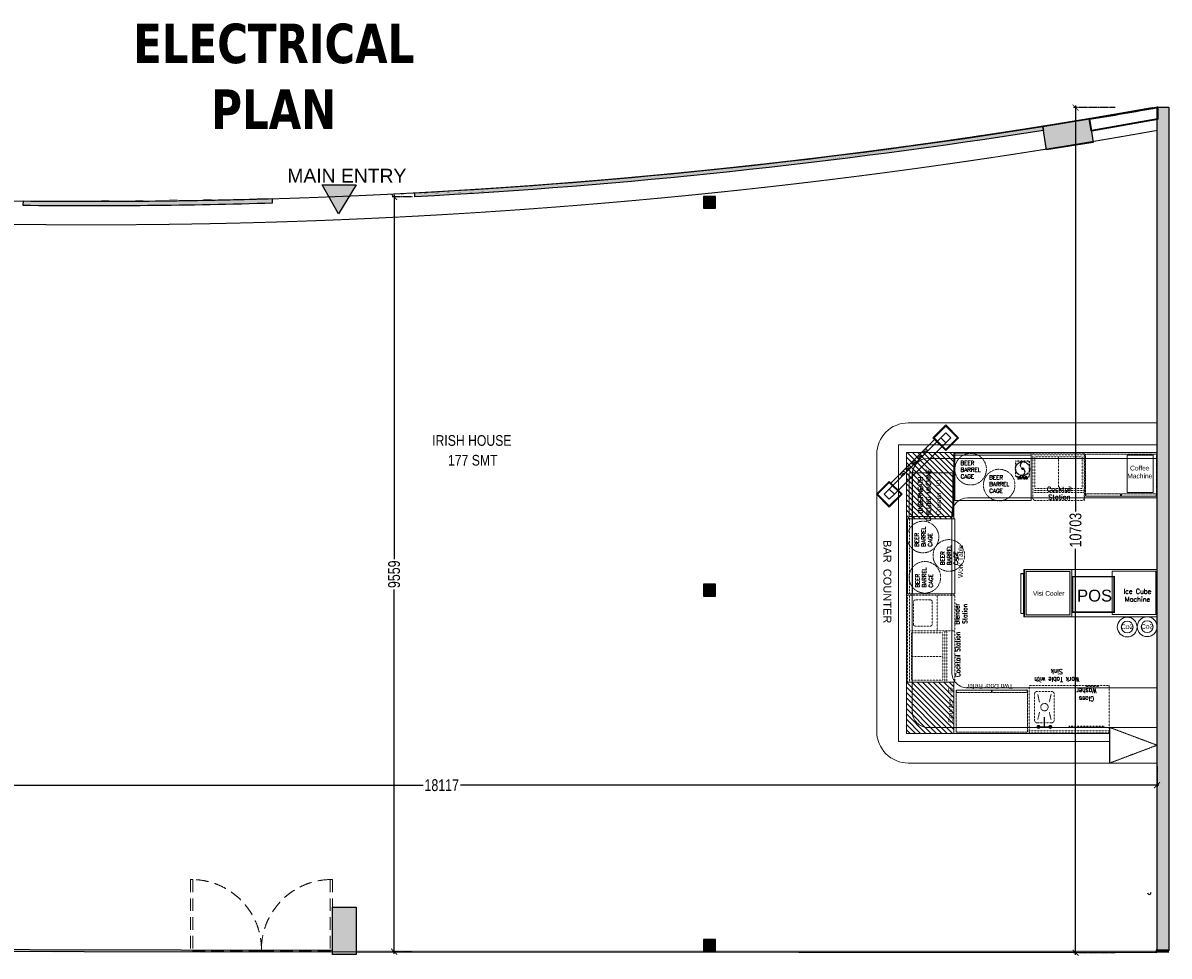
# Model space of a CAD drawing. Header units: millimetres. Extents: x 1277566 to 1493426, y 1039116 to 1145896.
# Tile 98 of 152: x 1378927 to 1393444, y 1133598 to 1145413. Entities that reach past the tile are written whole.
import ezdxf

# ---------------------------------------------------------------- set-up
doc = ezdxf.new("R2010")
doc.units = ezdxf.units.MM
doc.header["$PDMODE"] = 67
for name, pattern in [('( Hidden )', [0.375, 0.25, -0.125]), ('CONTINUA', [0]), ('DASHED', [0.75, 0.5, -0.25]), ('DASHED2', [0.375, 0.25, -0.125]), ('Hidden', [9.525, 6.35, -3.175]), ('HIDDEN2', [4.7625, 3.175, -1.5875])]:
    doc.linetypes.add(name, pattern=pattern)
for name, color, linetype, lineweight in [('A_ FURN', 26, 'Continuous', 20), ('AIRPORT EXTIING WALL', 1, 'Continuous', 20), ('BOH TEXT', 1, 'Continuous', 5), ('CKD Dimensions', 3, 'Continuous', 0), ('CKD Equipments', 252, 'Continuous', 0), ('DOOR', 32, 'Continuous', 13), ('equip', 8, 'Continuous', 9), ('FURN', 24, 'Continuous', 25), ('KIT TEXT.', 30, 'Continuous', 9), ('PRAXIS COMMENTS', 44, 'Continuous', 0), ('WALL 200', 7, 'Continuous', 35)]:
    doc.layers.add(name, color=color, linetype=linetype, lineweight=lineweight)
for name, color, linetype in [('CIVIL DIM', 7, 'Continuous'), ('CT_RETAIL TEXT', 1, 'Continuous'), ('Dimension a', 7, 'Continuous'), ('Equipment Name', 8, 'Continuous'), ('FAINTEQUIP', 253, 'Continuous'), ('kitchen equip1', 8, 'Continuous'), ('PDF2_Equipment', 253, 'Continuous'), ('PQ_204_2D', 7, 'CONTINUA'), ('PQ_BLUE_3D', 150, 'CONTINUA'), ('TEX', 156, 'Continuous'), ('WALL 150', 7, 'Continuous')]:
    doc.layers.add(name, color=color, linetype=linetype)
doc.layers.add('CT_GLAZING', color=7, linetype='Continuous', true_color=0x0000f5)
doc.layers.add('Equipment', color=7, linetype='Continuous', lineweight=9, true_color=0xcc6600)
doc.styles.add('Arial', font='arial.ttf', dxfattribs={"height": 3500})
doc.styles.add('PDF Arial', font='arial.ttf')
doc.styles.add('ROMANS', font='arial.ttf', dxfattribs={"width": 0.75})
doc.styles.get("Standard").update_dxf_attribs({"font": 'arial.ttf'})
doc.styles.add('STYLE1', font='GOTHIC.TTF', dxfattribs={"width": 0.9})
doc.dimstyles.new('1.300', dxfattribs={"dimtxt": 150, "dimasz": 75, "dimexe": 25, "dimexo": 25, "dimgap": 15, "dimtad": 0, "dimdec": 0, "dimdsep": 46, "dimtxsty": 'ROMANS', "dimblk": 'ARCHTICK', "dimcen": 0.09, "dimdle": 25, "dimclrd": 256, "dimclre": 256, "dimclrt": 256, "dimadec": 1, "dimazin": 2, "dimtfac": 1, "dimtdec": 0, "dimtmove": 2, "dimatfit": 3, "dimldrblk": 'OPEN90', "dimfxl": 100, "dimtolj": 1, "dimtzin": 0, "dimlwe": -1, "dimarcsym": 0})

# ---------------------------------------------------------------- blocks, each defined once
blk = doc.blocks.new('A$C68E25F39-flat-1-flat-1')
at = {"layer": 'Equipment', "ltscale": 25}
blk.add_line((-857, 303), (-304, 856), dxfattribs=at)
for points in [[(-163, 1040), (0, 878), (-163, 715), (-325, 878)], [(-163, 1026), (-14, 878), (-163, 729), (-311, 878)], [(-226, 878), (-163, 814), (-814, 163), (-878, 226)], [(-163, 941), (-99, 878), (-163, 814), (-226, 878)], [(-502, 630), (-488, 616), (-474, 630), (-488, 643)], [(-431, 700), (-417, 686), (-404, 700), (-417, 714)], [(-630, 502), (-616, 488), (-630, 474), (-643, 488)], [(-573, 559), (-559, 545), (-545, 559), (-559, 573)], [(-1040, 163), (-878, 0), (-715, 163), (-878, 325)], [(-1026, 163), (-878, 14), (-729, 163), (-878, 311)], [(-700, 431), (-686, 417), (-700, 404), (-714, 417)], [(-941, 163), (-878, 99), (-814, 163), (-878, 226)]]:
    blk.add_lwpolyline(points, close=True, dxfattribs=at)
for centre, major_axis in [((-424, 706), (23.2, 23.2)), ((-565, 565), (23.2, 23.2)), ((-494, 636), (23.2, 23.2)), ((-706, 424), (-23.2, -23.2)), ((-636, 494), (-23.2, -23.2))]:
    blk.add_ellipse(centre, major_axis=major_axis, ratio=0.595238, start_param=3.141593, end_param=9.424778, dxfattribs=at)
blk = doc.blocks.new('G$C03C87930')
at = {"layer": 'Equipment', "color": 254, "linetype": 'Hidden', "ltscale": 0.25, "elevation": 0}
for points in [[(535, 0), (0, 0), (0, 902), (535, 902)], [(30, 458), (30, 898), (0, 898), (0, 458)], [(30, 6), (30, 446), (0, 446), (0, 6)]]:
    blk.add_lwpolyline(points, close=True, dxfattribs=at)
blk = doc.blocks.new('G$C4A1CB15B')
at = {"layer": 'FAINTEQUIP', "color": 254, "linetype": '( Hidden )', "ltscale": 0.25, "elevation": 0}
blk.add_lwpolyline([(198, 195), (18, 195), (18, 0), (198, 0)], close=True, dxfattribs=at)
at = {"layer": 'FAINTEQUIP', "color": 254, "linetype": '( Hidden )', "ltscale": 0.25}
for radius in [88.5, 10.9]:
    blk.add_circle((109, 99, 0), radius, dxfattribs=at)
for centre, radius, start, end in [((126, 143, 0), 45.8, 105.8664, 229.1807), ((97, 59, 0), 42.9, 277.7629, 58.2387)]:
    blk.add_arc(centre, radius, start, end, dxfattribs=at)
at = {"layer": 'Equipment Name', "insert": (114, -2, 143), "char_height": 30.48, "width": 161.41, "attachment_point": 2, "style": 'STYLE1'}
blk.add_mtext('{\\Fsimplex|c0;Blender }', dxfattribs=at)
blk = doc.blocks.new('G$C6976CD5F')
at = {"layer": 'PQ_204_2D', "color": 254, "linetype": '( Hidden )', "ltscale": 0.25}
blk.add_line((517, 0, -100), (517, 460, -100), dxfattribs=at)
at = {"layer": 'PQ_BLUE_3D', "color": 254, "linetype": '( Hidden )', "ltscale": 0.25, "extrusion": (-1, 6.12323e-17, 0)}
for centre in [(-362, 592, -10), (-319, 592, -10), (-276, 592, -10), (-230, 592, -10)]:
    blk.add_circle(centre, 15, dxfattribs=at)
blk = doc.blocks.new('GFCD')
at = {"layer": 'Equipment', "ltscale": 0.25}
h = blk.add_hatch(dxfattribs=at)
h.set_pattern_fill('INSUL', color=256, angle=-1.4333)
h.set_pattern_definition([(358.56672815, (-12410586.428, 1201519.596), (0.238246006, 9.5220199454), []), (358.56672815, (-12410586.349, 1201522.77), (0.238246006, 9.5220199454), [3.175, -3.175]), (358.56672815, (-12410586.269, 1201525.944), (0.238246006, 9.5220199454), [3.175, -3.175])])
h.paths.add_polyline_path([(7661, 16946), (8261, 16931), (8246, 16332), (7646, 16347)])
h.paths.add_polyline_path([(7685, 16921), (8235, 16907), (8221, 16357), (7672, 16371)], flags=16)
for p, q in [((7713, 16988, 4454), (8218, 16975, 4454)), ((7713, 16988, 4454), (8218, 16975, 4454)), ((7712, 16955, 4454), (8217, 16942, 4454)), ((7712, 16955, 4454), (8217, 16942, 4454)), ((8215, 16937, 4454), (7714, 16950, 4454)), ((8215, 16937, 4454), (7714, 16950, 4454)), ((8215, 16942, 4454), (8215, 16932, 4454)), ((8215, 16942, 4454), (8215, 16932, 4454)), ((8217, 16942, 4454), (8218, 16975, 4454)), ((8217, 16942, 4454), (8218, 16975, 4454))]:
    blk.add_line(p, q, dxfattribs=at)
for points in [[(7661, 16946), (8261, 16931), (8246, 16332), (7646, 16347)], [(7685, 16921), (8235, 16907), (8221, 16357), (7672, 16371)]]:
    blk.add_lwpolyline(points, close=True, dxfattribs=at)
at = {"layer": 'kitchen equip1', "ltscale": 0.25}
blk.add_line((7713, 16988, 4454), (7712, 16955, 4454), dxfattribs=at)
blk = doc.blocks.new('BAR EQUIP')
at = {"layer": 'CKD Dimensions', "ltscale": 0.25}
h = blk.add_hatch(dxfattribs=at)
h.set_pattern_fill('ANSI31', color=254, scale=15, angle=270)
h.set_pattern_definition([(135, (991671.44, 1162335.35), (-33.67596, -33.67596), [])])
h.paths.add_polyline_path([(1012087, 1206017), (1012087, 1205177), (1012687, 1205177), (1012687, 1206017)])
h = blk.add_hatch(dxfattribs=at)
h.set_pattern_fill('ANSI31', color=254, scale=15, angle=270)
h.set_pattern_definition([(135, (998326.353, 1166236.556), (-33.67596, -33.67596), [])])
h.paths.add_polyline_path([(1012087, 1203111), (1012087, 1202461), (1012687, 1202461), (1012687, 1203111)])
for p, q in [((1012362, 1205944, -261), (1015261, 1205944, -261)), ((1012162, 1205744, -261), (1012161, 1202737, -261)), ((1014657, 1202537, -261), (1012361, 1202537, -261)), ((1014662, 1202086, -261), (1014662, 1202537, -261)), ((1015261, 1202086, -261), (1015261, 1202537, -261))]:
    blk.add_line(p, q)
at = {"linetype": '( Hidden )', "ltscale": 10}
for p, q in [((1015261, 1202312, -261), (1014661, 1202537, -261)), ((1014661, 1202086, -261), (1015261, 1202312, -261))]:
    blk.add_line(p, q, dxfattribs=at)
at = {"color": 254, "lineweight": 60, "const_width": 19.2, "elevation": -143}
blk.add_lwpolyline([(1014717, 1203997), (1014717, 1204447), (1014192, 1204447), (1014192, 1203997)], close=True, dxfattribs=at)
at = {"elevation": -261}
for points in [[(1014661, 1202537), (1015261, 1202537)], [(1015261, 1202086), (1014661, 1202086)]]:
    blk.add_lwpolyline(points, dxfattribs=at)
at = {"color": 254, "ltscale": 0.25}
for centre in [(1014883, 1203808, -261), (1015136, 1203812, -261)]:
    blk.add_circle(centre, 125, dxfattribs=at)
for centre, start, end in [((1012362, 1205744, -261), 90, 179.9944), ((1012361, 1202737, -261), 179.9944, 270)]:
    blk.add_arc(centre, 200, start, end)
at = {"layer": 'CKD Dimensions', "color": 254, "elevation": -261}
blk.add_lwpolyline([(1014694, 1204516), (1014694, 1203966), (1015244, 1203966), (1015244, 1204516), (1014694, 1204516)], dxfattribs=at)
at = {"layer": 'equip', "color": 254, "linetype": '( Hidden )', "ltscale": 0.25}
for p, q in [((1013922, 1202994, -261), (1013747, 1202994, -261)), ((1013710, 1202956, -261), (1013710, 1202631, -261)), ((1013751, 1202953, -261), (1013772, 1202856, -261)), ((1013919, 1202953, -261), (1013897, 1202856, -261)), ((1013960, 1202631, -261), (1013960, 1202956, -261)), ((1013751, 1202635, -261), (1013772, 1202731, -261)), ((1013919, 1202635, -261), (1013897, 1202731, -261)), ((1013747, 1202594, -261), (1013922, 1202594, -261))]:
    blk.add_line(p, q, dxfattribs=at)
at = {"layer": 'equip', "color": 254, "linetype": '( Hidden )', "ltscale": 0.25, "elevation": -261}
blk.add_lwpolyline([(1013641, 1202467), (1014656, 1202467), (1014656, 1203067), (1013641, 1203067), (1013641, 1202467), (1013641, 1202492), (1014656, 1202492)], dxfattribs=at)
at = {"layer": 'equip', "color": 254, "linetype": '( Hidden )', "ltscale": 0.25, "const_width": 25, "elevation": -261}
for points in [[(1013747, 1202544, 1), (1013772, 1202544, 1)], [(1013897, 1202544, 1), (1013922, 1202544, 1)]]:
    blk.add_lwpolyline(points, format="xyb", close=True, dxfattribs=at)
at = {"layer": 'equip', "color": 254, "linetype": '( Hidden )', "ltscale": 0.25}
blk.add_circle((1013835, 1202794, -261), 46.9, dxfattribs=at)
for centre, start, end in [((1013747, 1202956, -261), 90, 180), ((1013922, 1202956, -261), 0, 90), ((1013747, 1202631, -261), 180, 270), ((1013922, 1202631, -261), 270, 0)]:
    blk.add_arc(centre, 37.5, start, end, dxfattribs=at)
for points in [[(1013760, 1202551, -261), (1013760, 1202536, -261), (1013910, 1202551, -261), (1013910, 1202536, -261)], [(1013827, 1202544, -261), (1013842, 1202544, -261), (1013827, 1202669, -261), (1013842, 1202669, -261)]]:
    blk.add_trace(points, dxfattribs=at)
at = {"layer": 'Equipment', "linetype": '( Hidden )', "ltscale": 0.25}
for p, q in [((1014339, 1206012, -261), (1013689, 1206012, -261)), ((1013689, 1206012, -261), (1013689, 1205437, -261)), ((1014339, 1206012, -261), (1014339, 1205412, -261)), ((1013689, 1205987, -261), (1014339, 1205987, -261)), ((1014314, 1205962, -261), (1013714, 1205962, -261)), ((1013714, 1205962, -261), (1013714, 1205562, -261)), ((1014014, 1205962, -261), (1014014, 1205562, -261)), ((1014314, 1205962, -261), (1014314, 1205562, -261)), ((1014342, 1205409, -261), (1014342, 1206009, -261)), ((1013689, 1205537, -261), (1014339, 1205537, -261)), ((1013689, 1205512, -261), (1014339, 1205512, -261)), ((1013714, 1205562, -261), (1014314, 1205562, -261)), ((1013714, 1205412, -261), (1014314, 1205412, -261)), ((1013714, 1205412, -261), (1014314, 1205412, -261)), ((1013714, 1205412, -261), (1014314, 1205412, -261)), ((1012100, 1205177, -261), (1012675, 1205177, -261)), ((1012125, 1204227, -177), (1012125, 1205177, -261)), ((1012700, 1204212, -177), (1012100, 1204212, -177)), ((1012100, 1204212, -177), (1012100, 1203112, -177)), ((1012125, 1203112, -177), (1012125, 1204212, -177)), ((1012175, 1204126, -177), (1012175, 1203846, -177)), ((1012175, 1204126, -177), (1012175, 1203846, -177)), ((1012175, 1204126, -177), (1012175, 1203846, -177)), ((1012390, 1204151, -177), (1012200, 1204151, -177)), ((1012390, 1204151, -177), (1012200, 1204151, -177)), ((1012390, 1204151, -177), (1012200, 1204151, -177)), ((1012415, 1203846, -177), (1012415, 1204126, -177)), ((1012415, 1203846, -177), (1012415, 1204126, -177)), ((1012415, 1203846, -177), (1012415, 1204126, -177)), ((1012475, 1203761, -177), (1012475, 1204211, -177)), ((1012700, 1203761, -177), (1012700, 1204212, -177)), ((1012125, 1203761, -177), (1012700, 1203761, -177)), ((1012150, 1203736, -177), (1012550, 1203737, -177)), ((1012150, 1203736, -177), (1012150, 1203136, -177)), ((1012200, 1203821, -177), (1012390, 1203821, -177)), ((1012200, 1203821, -177), (1012390, 1203821, -177)), ((1012200, 1203821, -177), (1012390, 1203821, -177)), ((1012550, 1203137, -177), (1012550, 1203737, -177)), ((1012575, 1203112, -177), (1012575, 1203762, -177)), ((1012600, 1203112, -177), (1012600, 1203762, -177)), ((1012700, 1203137, -177), (1012700, 1203737, -177)), ((1012700, 1203137, -177), (1012700, 1203737, -177)), ((1012700, 1203137, -177), (1012700, 1203737, -177)), ((1012150, 1203437, -177), (1012550, 1203437, -177)), ((1012100, 1203112, -177), (1012675, 1203112, -177)), ((1012150, 1203136, -177), (1012550, 1203137, -177)), ((1013614, 1203002, -261), (1013614, 1203017, -261))]:
    blk.add_line(p, q, dxfattribs=at)
at = {"layer": 'Equipment', "lineweight": 5, "ltscale": 25, "elevation": -261}
blk.add_lwpolyline([(1012699, 1206011), (1013666, 1206011), (1013666, 1205411), (1012699, 1205411), (1012699, 1206011), (1012699, 1205986), (1013666, 1205986)], dxfattribs=at)
at = {"layer": 'Equipment', "color": 254, "ltscale": 25, "elevation": -202}
blk.add_lwpolyline([(1014884, 1205511), (1015211, 1205511), (1015211, 1205984), (1014884, 1205984)], close=True, dxfattribs=at)
at = {"layer": 'Equipment', "color": 254, "linetype": 'Hidden', "elevation": -345}
blk.add_lwpolyline([(1012673, 1205209), (1012123, 1205209), (1012123, 1205759), (1012673, 1205759), (1012673, 1205209)], dxfattribs=at)
at = {"layer": 'Equipment', "lineweight": 0, "ltscale": 25, "elevation": -177}
blk.add_lwpolyline([(1012101, 1204228), (1012101, 1205177), (1012701, 1205177), (1012701, 1204228)], close=True, dxfattribs=at)
at = {"layer": 'Equipment', "linetype": '( Hidden )', "ltscale": 0.25}
for centre in [(1012900, 1205807, -93), (1013262, 1205606, 25), (1012297, 1204948, -261), (1012624, 1204715, -261), (1012320, 1204438, -177)]:
    blk.add_circle(centre, 200, dxfattribs=at)
for centre, start, end in [((1013714, 1205437, -261), 180.0033, 270.0033), ((1014314, 1205437, -261), 270.0033, 0.0033), ((1012200, 1204126, -177), 90.0033, 180.0033), ((1012200, 1204126, -177), 90.0033, 180.0033), ((1012200, 1204126, -177), 90.0033, 180.0033), ((1012390, 1204126, -177), 0.0033, 90.0033), ((1012390, 1204126, -177), 0.0033, 90.0033), ((1012390, 1204126, -177), 0.0033, 90.0033), ((1012200, 1203846, -177), 179.9967, 269.9967), ((1012390, 1203846, -177), 270.0033, 0.0033), ((1012390, 1203846, -177), 270.0033, 0.0033), ((1012390, 1203846, -177), 270.0033, 0.0033), ((1012675, 1203737, -177), 0.0033, 90.0033), ((1012675, 1203137, -177), 270.0033, 0.0033)]:
    blk.add_arc(centre, 25, start, end, dxfattribs=at)
at = {"layer": 'PDF2_Equipment', "color": 254, "lineweight": 0}
for centre in [(1014883, 1203808, -261), (1015136, 1203812, -261)]:
    blk.add_circle(centre, 74.8, dxfattribs=at)
at = {"layer": 'PRAXIS COMMENTS', "elevation": -261}
for points in [[(1014662, 1202361), (1011987, 1202361), (1011987, 1206117), (1015261, 1206117)], [(1014662, 1202461), (1012087, 1202461), (1012087, 1206017), (1015261, 1206017)]]:
    blk.add_lwpolyline(points, dxfattribs=at)
at = {"layer": 'PRAXIS COMMENTS', "color": 254, "elevation": -261}
for points in [[(1012087, 1206017), (1012087, 1205177), (1012687, 1205177), (1012687, 1206017), (1012087, 1206017)], [(1015251, 1203938), (1013576, 1203938), (1013576, 1204538), (1015251, 1204538)], [(1012087, 1203112), (1012087, 1202461), (1012687, 1202461), (1012687, 1203112), (1012087, 1203112)]]:
    blk.add_lwpolyline(points, dxfattribs=at)
blk.add_blockref('A$C68E25F39-flat-1-flat-1', (1012748, 1205327))
at = {"layer": 'CKD Equipments', "ltscale": 0.25, "xscale": -1}
for p, rotation in [((1014353, 1205464, -261), 270), ((1013621, 1203011, -261), 90)]:
    blk.add_blockref('G$C03C87930', p, dxfattribs=dict(at, rotation=rotation))
at = {"layer": 'CKD Equipments', "ltscale": 0.25, "rotation": 270}
blk.add_blockref('G$C6976CD5F', (1014146, 1203071, -261), dxfattribs=at)
at = {"layer": 'Equipment', "xscale": -0.9999999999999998, "rotation": 88.56672814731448}
blk.add_blockref('GFCD', (1030713, 1211772, -261), dxfattribs=at)
at = {"layer": 'kitchen equip1'}
blk.add_blockref('G$C4A1CB15B', (1013449, 1205714, -261), dxfattribs=at)
at = {"layer": 'Equipment Name', "linetype": 'Continuous', "lineweight": 5, "ltscale": 25, "char_height": 51, "width": 283.06, "attachment_point": 7, "style": 'PDF Arial'}
for insert, rotation in [((1012772, 1205690, 266), 359.9978), ((1013136, 1205508, 25), 359.9978), ((1012413, 1204825, -20), 89.9978), ((1012740, 1204592, -20), 89.9978), ((1012422, 1204307, -177), 89.9978)]:
    blk.add_mtext('{\\Fsimplex|c0;BEER BARREL CAGE}', dxfattribs=dict(at, insert=insert, rotation=rotation))
at = {"layer": 'Equipment Name', "char_height": 60, "width": 425.63, "attachment_point": 8}
for s, insert in [('Coffee \\PMachine', (1015043, 1205690, -9238)), ('{\\Fsimplex|c0;Cocktail Station}', (1014024, 1205424, 25)), ('{\\Fsimplex|c0;Ice Cube Machine}', (1015013, 1204130, -93))]:
    blk.add_mtext(s, dxfattribs=dict(at, insert=insert))
at = {"layer": 'Equipment Name', "char_height": 60}
for s, insert, width, attachment_point, rotation, style in [('{\\Fsimplex|c0;UNDERNEATH \\PCHILLING MACHINE}', (1012235, 1205478, -704), 704.59, 2, 90, 'STYLE1'), ('Counter - ID', (1012464, 1205450, 27714), 704.59, 2, 90, 'STYLE1'), ('Work Table', (1012742, 1204641, -9238), 704.59, 2, 90, 'STYLE1'), ('{\\Fsimplex|c0;Blender Station}', (1012698, 1203975, -34), 292.33, 2, 90, 'STYLE1'), ('Co2', (1014882, 1203843, -261), 990.81, 2, 0.7346, 'Arial'), ('Co2', (1015135, 1203846, -261), 990.81, 2, 0.7346, 'Arial'), ('{\\Fsimplex|c0;Cocktail Station}', (1012706, 1203461, -34), 704.59, 2, 90, 'STYLE1'), ('{\\Fsimplex|c0;Work Table with Sink}', (1013991, 1203113, -93), 698.82, 2, 180, 'STYLE1'), ('Counter - ID', (1012614, 1202822, 27773), 704.59, 2, 90, 'STYLE1'), ('Two Door Refer', (1013145, 1203089, -9297), 704.59, 8, 180, 'STYLE1'), ('{\\Fsimplex|c0;Glass Washer}', (1014368, 1202869, -93), 318.71, 2, 180, 'STYLE1')]:
    blk.add_mtext(s, dxfattribs=dict(at, insert=insert, width=width, attachment_point=attachment_point, rotation=rotation, style=style))
at = {"layer": 'Equipment Name', "attachment_point": 8}
for s, insert, char_height, width, style in [('Visi Cooler', (1013889, 1204203, -9297), 60, 704.59, 'STYLE1'), ('POS', (1014470, 1204129, -143), 150, 702.13, 'Arial')]:
    blk.add_mtext(s, dxfattribs=dict(at, insert=insert, char_height=char_height, width=width, style=style))
blk = doc.blocks.new('_ARCHTICK')
at = {"color": 0, "linetype": 'ByBlock', "const_width": 0.15}
blk.add_lwpolyline([(-0.5, -0.5), (0.5, 0.5)], dxfattribs=at)
blk = doc.blocks.new('*D160')
at = {"layer": 'CIVIL DIM', "linetype": 'DASHED2', "transparency": 16777216}
for p, q in [((1375174, 1136135), (1375174, 1135736)), ((1393291, 1136001), (1393291, 1135736))]:
    blk.add_line(p, q, dxfattribs=at)
at = {"layer": 'CIVIL DIM', "lineweight": -2, "transparency": 16777216}
for p, q in [((1375149, 1135761), (1384011, 1135761)), ((1393316, 1135761), (1384454, 1135761))]:
    blk.add_line(p, q, dxfattribs=at)
at = {"layer": 'Defpoints', "color": 0, "transparency": 16777216}
for p in [(1375174, 1136160), (1393291, 1136019, -261), (1393291, 1135761)]:
    blk.add_point(p, dxfattribs=at)
at = {"layer": 'CIVIL DIM', "lineweight": -2, "transparency": 16777216, "xscale": 75, "yscale": 75, "zscale": 75, "rotation": 180}
blk.add_blockref('_ARCHTICK', (1375174, 1135761), dxfattribs=at)
at = {"layer": 'CIVIL DIM', "lineweight": -2, "transparency": 16777216, "xscale": 75, "yscale": 75, "zscale": 75}
blk.add_blockref('_ARCHTICK', (1393291, 1135761), dxfattribs=at)
at = {"layer": 'CIVIL DIM', "transparency": 16777216, "insert": (1384232, 1135761), "char_height": 150, "attachment_point": 5, "style": 'ROMANS', "bg_fill": 3, "box_fill_scale": 1.1, "bg_fill_color": 256, "bg_fill_true_color": 13158600, "bg_fill_transparency": 0}
blk.add_mtext('\\A1;18117', dxfattribs=at)
blk = doc.blocks.new('_Open90')
at = {"color": 0, "linetype": 'ByBlock', "lineweight": -2}
for p, q in [((0, 0), (-1, 0)), ((-0.5, 0.5), (0, 0)), ((0, 0), (-0.5, -0.5))]:
    blk.add_line(p, q, dxfattribs=at)
blk = doc.blocks.new('*D156')
at = {"layer": 'CIVIL DIM', "linetype": 'DASHED2', "transparency": 16777216}
for p, q in [((1392759, 1144342), (1392234, 1144342)), ((1392759, 1133639), (1392234, 1133639))]:
    blk.add_line(p, q, dxfattribs=at)
at = {"layer": 'CIVIL DIM', "lineweight": -2, "transparency": 16777216}
for p, q in [((1392259, 1144367), (1392259, 1139212)), ((1392259, 1133614), (1392259, 1138769))]:
    blk.add_line(p, q, dxfattribs=at)
at = {"layer": 'Defpoints', "color": 0, "transparency": 16777216}
for p in [(1393235, 1144342), (1392259, 1133639), (1393225, 1133639)]:
    blk.add_point(p, dxfattribs=at)
at = {"layer": 'CIVIL DIM', "lineweight": -2, "transparency": 16777216, "xscale": 75, "yscale": 75, "zscale": 75}
for p, rotation in [((1392259, 1144342), 90), ((1392259, 1133639), 270)]:
    blk.add_blockref('_ARCHTICK', p, dxfattribs=dict(at, rotation=rotation))
at = {"layer": 'CIVIL DIM', "transparency": 16777216, "insert": (1392259, 1138991), "char_height": 150, "attachment_point": 5, "rotation": 90, "style": 'ROMANS', "bg_fill": 3, "box_fill_scale": 1.1, "bg_fill_color": 256, "bg_fill_true_color": 13158600, "bg_fill_transparency": 0}
blk.add_mtext('\\A1;10703', dxfattribs=at)
blk = doc.blocks.new('*D157')
at = {"layer": 'CIVIL DIM', "linetype": 'DASHED2', "transparency": 16777216}
for p, q in [((1383865, 1143211), (1383604, 1143211)), ((1383865, 1133653), (1383604, 1133653))]:
    blk.add_line(p, q, dxfattribs=at)
at = {"layer": 'CIVIL DIM', "lineweight": -2, "transparency": 16777216}
for p, q in [((1383629, 1143236), (1383629, 1138615)), ((1383629, 1133628), (1383629, 1138249))]:
    blk.add_line(p, q, dxfattribs=at)
at = {"layer": 'Defpoints', "color": 0, "transparency": 16777216}
for p in [(1383890, 1143211), (1383629, 1133653), (1383890, 1133653)]:
    blk.add_point(p, dxfattribs=at)
at = {"layer": 'CIVIL DIM', "lineweight": -2, "transparency": 16777216, "xscale": 75, "yscale": 75, "zscale": 75}
for p, rotation in [((1383629, 1143211), 90), ((1383629, 1133653), 270)]:
    blk.add_blockref('_ARCHTICK', p, dxfattribs=dict(at, rotation=rotation))
at = {"layer": 'CIVIL DIM', "transparency": 16777216, "insert": (1383629, 1138432), "char_height": 150, "attachment_point": 5, "rotation": 90, "style": 'ROMANS', "bg_fill": 3, "box_fill_scale": 1.1, "bg_fill_color": 256, "bg_fill_true_color": 13158600, "bg_fill_transparency": 0}
blk.add_mtext('\\A1;9559', dxfattribs=at)

msp = doc.modelspace()

# ---------------------------------------------------------------- hatches: boundary and pattern name
h = msp.add_hatch(color=256)
h.dxf.hatch_style = 1
h.paths.add_polyline_path([(1391844.0445, 1144101.954), (1392436.434, 1144197.2149), (1392484.0644, 1143901.0201), (1391891.6749, 1143805.7593)])
h = msp.add_hatch(color=256)
h.dxf.hatch_style = 1
edge = h.paths.add_edge_path()
edge.add_line((1391844.0445, 1144101.954), (1391851.8803, 1144053.2258))
edge.add_arc((1379755.6317, 1220358.7101), 77258.308, 273.067558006, 279.007798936, ccw=False)
edge.add_line((1383889.9874, 1143211.1031), (1383889.9874, 1143261.1749))
edge.add_arc((1379738.4154, 1220580.8949), 77431.0961, 273.073463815, 278.994558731)
h = msp.add_hatch(color=256)
h.dxf.hatch_style = 1
edge = h.paths.add_edge_path()
edge.add_line((1375103.1995, 1143290.5214), (1375103.1995, 1143240.6121))
edge.add_arc((1379755.6317, 1220358.7101), 77258.308, 266.547606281, 268.941280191)
edge.add_line((1378328.1226, 1143113.5913), (1378328.9132, 1143163.5852))
edge.add_arc((1379766.0135, 1220732.8549), 77582.5809, 266.55437271, 268.938621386, ccw=False)
edge = h.paths.add_edge_path()
edge.add_line((1378928.5947, 1143154.8317), (1378928.0591, 1143104.8345))
edge.add_arc((1379755.6317, 1220358.7101), 77258.308, 269.386249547, 271.731452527)
edge.add_line((1382089.9874, 1143135.6763), (1382089.9874, 1143185.6992))
edge.add_arc((1379755.6317, 1220358.7101), 77208.308, 269.386249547, 271.732574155, ccw=False)
h = msp.add_hatch(color=1)
h.dxf.hatch_style = 1
h.paths.add_polyline_path([(1382719.2331, 1143364.8162), (1383146.0947, 1143364.8162), (1382923.1958, 1142996.2124)])
h = msp.add_hatch(color=7)
h.dxf.hatch_style = 2
h.paths.add_polyline_path([(1387691.8356, 1143211.3086), (1387553.8356, 1143211.3086), (1387553.8356, 1143073.3086), (1387691.8356, 1143073.3086)], flags=16)
h.paths.add_polyline_path([(1387697.8356, 1143217.3086), (1387547.8356, 1143217.3086), (1387547.8356, 1143067.3086), (1387697.8356, 1143067.3086)])
h = msp.add_hatch(color=7)
h.dxf.hatch_style = 2
h.paths.add_polyline_path([(1387697.8356, 1138156.7175), (1387547.8356, 1138156.7175), (1387547.8356, 1138306.7175), (1387697.8356, 1138306.7175)])
h = msp.add_hatch(color=256)
h.dxf.hatch_style = 2
h.paths.add_polyline_path([(1383148.1558, 1134217.9154), (1383148.1558, 1133617.9154), (1382848.1558, 1133617.9154), (1382848.1558, 1134217.9154)])
h = msp.add_hatch(color=7)
h.dxf.hatch_style = 2
h.paths.add_polyline_path([(1387697.8356, 1133656.7175), (1387547.8356, 1133656.7175), (1387547.8356, 1133806.7175), (1387697.8356, 1133806.7175)])
at = {"layer": 'CT_GLAZING'}
h = msp.add_hatch(color=256, dxfattribs=at)
h.dxf.hatch_style = 1
h.paths.add_polyline_path([(1393439.5309, 1133673.782), (1393439.5309, 1133639.1136), (1393443.6836, 1133639.1136), (1393443.6836, 1133673.782)])
h.paths.add_polyline_path([(1382848.1558, 1133639.1136), (1382848.1558, 1133673.782), (1375173.5824, 1133691.1162), (1375173.5824, 1133656.4478)])
h.paths.add_polyline_path([(1383148.1558, 1133673.782), (1383148.1558, 1133639.1136), (1393440.7982, 1133639.1136), (1393440.7982, 1133673.782)])
at = {"layer": 'WALL 150', "true_color": 0xc7c8ca}
h = msp.add_hatch(color=9, dxfattribs=at)
h.dxf.hatch_style = 1
h.paths.add_polyline_path([(1393290.7982, 1144346.166), (1393440.7982, 1144346.166), (1393440.7982, 1133664.5267), (1393290.7982, 1133664.5267)])

# ---------------------------------------------------------------- linework, layer by layer
msp.add_line((1393290.7982, 1139899.5023), (1393290.7982, 1140349.5023))
for points in [[(1391844.0445, 1144101.954), (1392436.434, 1144197.2149), (1392484.0644, 1143901.0201), (1391891.6749, 1143805.7593)], [(1383148.1558, 1134217.9154), (1383148.1558, 1133617.9154), (1382848.1558, 1133617.9154), (1382848.1558, 1134217.9154)]]:
    msp.add_lwpolyline(points, close=True)
for points in [[(1391844.0445, 1144101.954), (1391851.8803, 1144053.2258, -0.0259249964), (1383889.9874, 1143211.1031), (1383889.9874, 1143261.1749, 0.0258414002)], [(1378928.5947, 1143154.8317), (1378928.0591, 1143104.8345, 0.0102332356), (1382089.9874, 1143135.6763), (1382089.9874, 1143185.6992, -0.0102381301)]]:
    msp.add_lwpolyline(points, format="xyb", close=True)
at = {"color": 1}
msp.add_lwpolyline([(1382719.2331, 1143364.8162), (1383146.0947, 1143364.8162), (1382923.1958, 1142996.2124), (1382719.2331, 1143364.8162)], dxfattribs=at)
at = {"color": 7}
for points in [[(1387547.8356, 1143067.3086), (1387697.8356, 1143067.3086), (1387697.8356, 1143217.3086), (1387547.8356, 1143217.3086)], [(1387547.8356, 1138156.7175), (1387697.8356, 1138156.7175), (1387697.8356, 1138306.7175), (1387547.8356, 1138306.7175)], [(1387547.8356, 1133656.7175), (1387697.8356, 1133656.7175), (1387697.8356, 1133806.7175), (1387547.8356, 1133806.7175)]]:
    msp.add_lwpolyline(points, close=True, dxfattribs=at)
at = {"layer": 'A_ FURN'}
for points in [[(1393290.7982, 1140349.5023), (1390141.1308, 1140349.5023, 0.4141802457), (1389741.1308, 1139949.5478), (1389740.7887, 1136441.9912, 0.4142135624), (1390140.7887, 1136041.9912), (1392690.7981, 1136041.9913)], [(1392690.7981, 1136492.7654), (1390390.8131, 1136492.7653, -0.4142421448), (1390190.8131, 1136692.7848), (1390191.1064, 1139699.5218, -0.414184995), (1390391.1064, 1139899.5023), (1393290.7982, 1139899.5023)], [(1393290.7982, 1139399.5023), (1390891.0576, 1139399.5023, 0.414184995), (1390691.0576, 1139199.5218), (1390690.8619, 1137192.7848, 0.4142421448), (1390890.8619, 1136992.7653), (1393290.7982, 1136992.7654)]]:
    msp.add_lwpolyline(points, format="xyb", dxfattribs=at)
msp.add_lwpolyline([(1392690.7982, 1136041.9913), (1393290.7982, 1136267.3784), (1392690.7982, 1136492.7654)], dxfattribs=at)
msp.add_lwpolyline([(1393290.7982, 1136492.7654), (1392690.8003, 1136492.7654), (1392690.8003, 1136041.9913), (1393290.7982, 1136041.9913)], close=True, dxfattribs=at)
at = {"layer": 'AIRPORT EXTIING WALL', "linetype": 'DASHED', "ltscale": 10}
for centre, radius in [((1379782.0362, 1219690.467), 76539.6635), ((1379792.3341, 1219642.7591), 76785.8959)]:
    msp.add_arc(centre, radius, 266.549748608, 280.123163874, dxfattribs=at)
at = {"layer": 'CT_GLAZING'}
for points in [[(1393440.7982, 1133673.782), (1393278.126, 1133673.782), (1393278.126, 1133639.1136), (1375173.5824, 1133656.4478), (1375173.5824, 1133691.1162), (1382848.1558, 1133673.782)], [(1383148.1558, 1133652.5838), (1393440.7982, 1133652.5838)]]:
    msp.add_lwpolyline(points, dxfattribs=at)
at = {"layer": 'DOOR', "color": 7, "linetype": 'HIDDEN2', "ltscale": 50}
for p, q in [((1381048.1558, 1134566.6664), (1381048.1558, 1133664.5308)), ((1381078.1557, 1134566.6664), (1381048.1558, 1134566.6664)), ((1381078.1557, 1134566.6664), (1381078.1557, 1133664.5308)), ((1382818.1505, 1134566.6664), (1382818.1505, 1133664.5308)), ((1382818.1505, 1134566.6664), (1382848.1504, 1134566.6664)), ((1382848.1504, 1134566.6664), (1382848.1504, 1133664.5308)), ((1381948.1531, 1133664.5308), (1381048.1558, 1133664.5308)), ((1381948.1531, 1133664.5308), (1382848.1504, 1133664.5308))]:
    msp.add_line(p, q, dxfattribs=at)
for centre, start, end in [((1381060.9387, 1133679.4929), 359.03384701, 88.88822858), ((1382835.3674, 1133679.4929), 91.11177142, 180.96615299)]:
    msp.add_arc(centre, 887.3405, start, end, dxfattribs=at)
at = {"layer": 'FURN'}
msp.add_arc((1393192.4563, 1134398.8378), 20.3448, 176.15433471, 6.90284781, dxfattribs=at)
at = {"layer": 'WALL 150'}
msp.add_lwpolyline([(1393290.7982, 1144346.166), (1393440.7982, 1144346.166), (1393440.7982, 1133664.5267), (1393290.7982, 1133664.5267)], close=True, dxfattribs=at)
at = {"layer": 'WALL 200'}
msp.add_lwpolyline([(1392436.434, 1144197.2149, 0.0028575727), (1393296.0753, 1144345.3367), (1393296.0753, 1144193.8631), (1392460.7828, 1144047.5436), (1392436.434, 1144197.2149)], format="xyb", dxfattribs=at)

# ---------------------------------------------------------------- block references
at = {"layer": 'Equipment'}
msp.add_blockref('BAR EQUIP', (378030.1419, -66044.2452, 260.7432), dxfattribs=at)

# ---------------------------------------------------------------- texts
at = {"layer": 'BOH TEXT', "char_height": 135, "attachment_point": 1}
for s, width, insert in [('{\\fArial Narrow|b0|i0|c0|p34;IRISH HOUSE }', 6151.856442, (1384110.1315, 1140193.7647)), ('{\\fArial Narrow|b0|i0|c0|p34;177 SMT}', 1716.957201, (1384310.8725, 1139943.5499))]:
    msp.add_mtext_dynamic_manual_height_columns(s, width=width, gutter_width=24.7915, heights=[-139.6965], dxfattribs=dict(at, insert=insert))
at = {"layer": 'CT_RETAIL TEXT', "insert": (1383783.7146, 1143391.6011), "char_height": 175, "width": 1507.513984, "attachment_point": 9}
msp.add_mtext('{\\C7;MAIN ENTRY}', dxfattribs=at)
at = {"layer": 'KIT TEXT.', "insert": (1382104.5415, 1144737.8592), "char_height": 500, "width": 817.297803, "attachment_point": 5, "style": 'STYLE1'}
msp.add_mtext('\\pxt1.200001;{\\fTahoma|b1|i0|c0|p34;ELECTRICAL PLAN}', dxfattribs=at)
at = {"layer": 'TEX', "insert": (1389824.6358, 1138865.6362), "char_height": 100, "width": 1054.819918, "attachment_point": 7, "rotation": 270, "style": 'PDF Arial'}
msp.add_mtext('\\pxqc;{\\C7;BAR  COUNTER }', dxfattribs=at)

# ---------------------------------------------------------------- next in the draw order: dimensions: what is measured, and where the dimension line sits
at = {"layer": 'CIVIL DIM'}
dim = msp.add_linear_dim(base=(1393290.7982, 1135761.0306), p1=(1375173.7795, 1136159.8776), p2=(1393290.7982, 1136019.1307, -260.7432), dimstyle='1.300', override={"dimfxl": 500, "dimfxlon": 1, "dimtfill": 1, "dimarcsym": 1}, dxfattribs=at)
dim.commit()
dim.dimension.update_dxf_attribs({"geometry": '*D160', "text_midpoint": (1384232.2889, 1135761.0306)})

# ---------------------------------------------------------------- next in the draw order: dimensions: what is measured, and where the dimension line sits
for base, p1, p2, picture, middle in [((1392258.7309, 1133639.1647), (1393235.0097, 1144342.3576), (1393224.7619, 1133639.1647), '*D156', (1392258.7309, 1138990.7612)), ((1383628.6402, 1133652.5838), (1383889.9874, 1143211.1031), (1383889.9874, 1133652.5838), '*D157', (1383628.6402, 1138431.8435))]:
    dim = msp.add_linear_dim(base=base, p1=p1, p2=p2, angle=90, dimstyle='1.300', override={"dimfxl": 500, "dimfxlon": 1, "dimtfill": 1, "dimarcsym": 1}, dxfattribs=at)
    dim.commit()
    dim.dimension.update_dxf_attribs({"geometry": picture, "text_midpoint": middle})

# ---------------------------------------------------------------- next in the draw order: linework, layer by layer
at = {"layer": 'Dimension a', "const_width": 1}
msp.add_lwpolyline([(1375175.7224, 1143264.5371), (1375175.7224, 1143264.5371), (1375173.5824, 1133673.782), (1393290.7982, 1133673.782), (1393290.7982, 1144346.166), (1392436.434, 1144197.2149), (1391352.0487, 1144025.698), (1390274.6543, 1143869.994), (1388884.3679, 1143641.6172), (1386715.7611, 1143414.5566), (1385084.9478, 1143284.4306), (1383352.1769, 1143234.1123), (1382089.9874, 1143185.6992), (1378928.5947, 1143154.8317), (1376941.7121, 1143201.6987), (1375175.7224, 1143264.5371)], dxfattribs=at)

doc.saveas('drawing.dxf')
